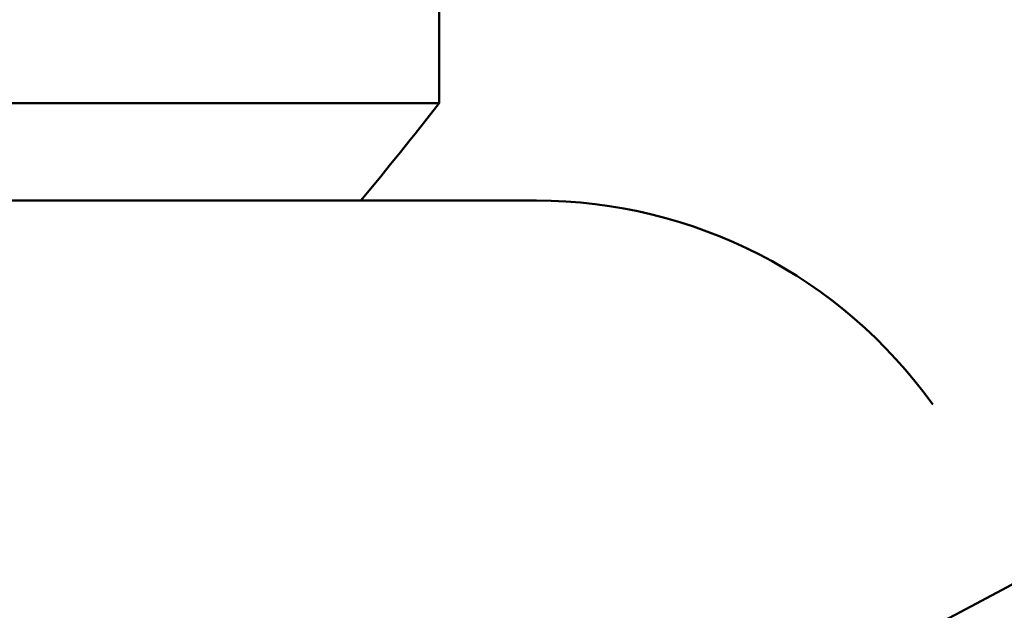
# Model space of a CAD drawing. Header units: millimetres. Extents: x 61 to 1929, y 482 to 2664.
# Tile 122 of 219: x 802 to 812, y 707 to 713. Entities that reach past the tile are written whole.
import ezdxf

# ---------------------------------------------------------------- set-up
doc = ezdxf.new("R2010")
doc.units = ezdxf.units.MM
doc.header["$LTSCALE"] = 10
doc.layers.add('Widoczne (ISO)', color=7, linetype='Continuous', lineweight=50)

msp = doc.modelspace()

# ---------------------------------------------------------------- linework, layer by layer
at = {"layer": 'Widoczne (ISO)'}
for p, q in [((805.974, 712.354), (805.974, 713.354)), ((805.974, 712.354), (769.974, 712.354)), ((806.974, 711.354), (768.975, 711.354))]:
    msp.add_line(p, q, dxfattribs=at)
msp.add_circle((787.974, 751.354), 50, dxfattribs=at)
for centre, radius, start, end in [((766.649, 743.232), 50, 320.3889, 321.8608), ((806.974, 706.354), 5, 35.5439, 90)]:
    msp.add_arc(centre, radius, start, end, dxfattribs=at)

doc.saveas('drawing.dxf')
